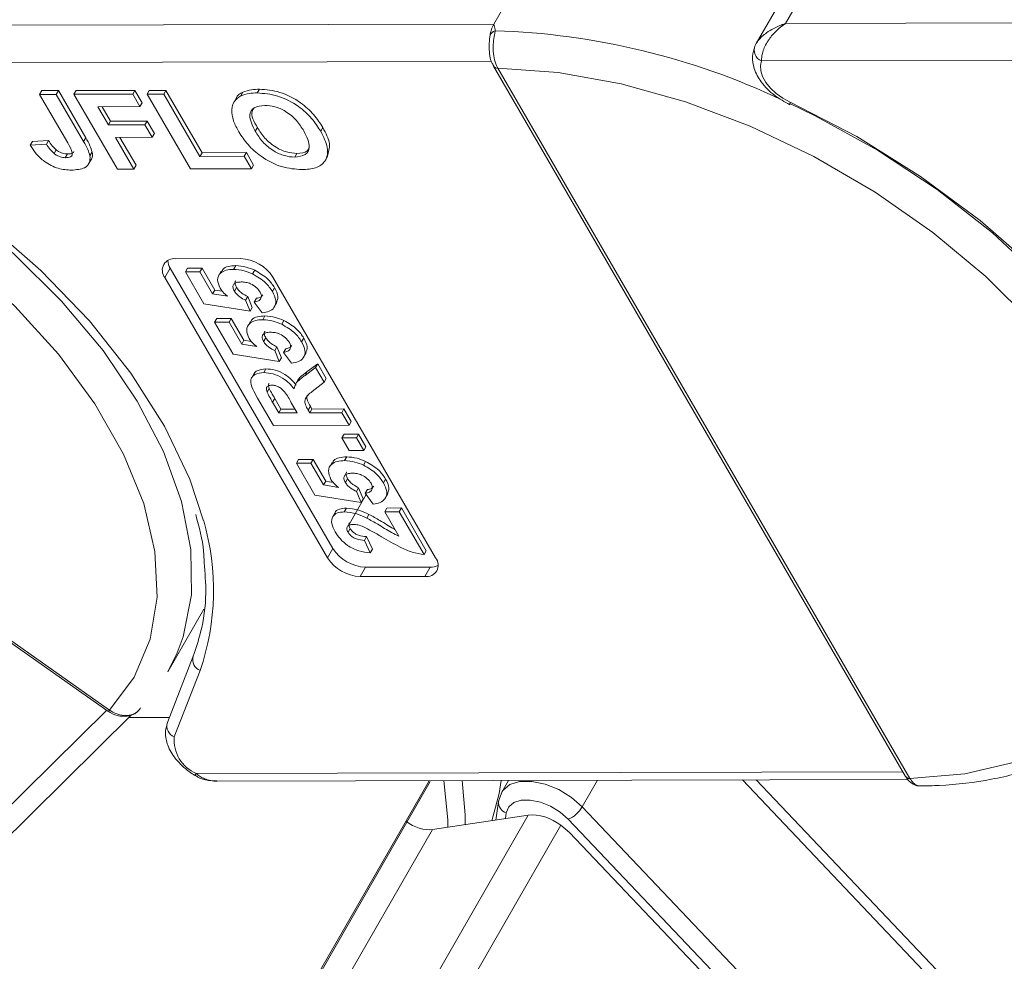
# Model space of a CAD drawing. Header units: millimetres. Extents: x 2548 to 3470, y -441 to 211.
# Tile 37 of 49: x 3085 to 3115, y 101 to 130. Entities that reach past the tile are written whole.
import ezdxf

# ---------------------------------------------------------------- set-up
doc = ezdxf.new("R2010")
doc.units = ezdxf.units.MM

msp = doc.modelspace()

# ---------------------------------------------------------------- linework, layer by layer
at = {"color": 7, "linetype": 'Continuous', "lineweight": 15}
for p, q in [((3099.514, 129.433), (3100.49, 131.133)), ((3108.332, 129.453), (3109.308, 131.152)), ((3108.576, 130.819), (3107.441, 128.843)), ((3129.56, 129.5), (3108.332, 129.453)), ((3099.514, 129.433), (3078.286, 129.386)), ((3077.558, 128.253), (3099.443, 128.302)), ((3107.604, 128.32), (3129.489, 128.369)), ((3099.504, 128.16), (3111.96, 106.694)), ((3099.632, 128.103), (3099.631, 128.105)), ((3112.088, 106.636), (3099.632, 128.103)), ((3085.783, 127.31), (3085.848, 127.423)), ((3085.848, 127.423), (3086.35, 127.424)), ((3086.285, 127.311), (3086.35, 127.424)), ((3086.35, 127.424), (3087.177, 126)), ((3086.821, 127.312), (3086.886, 127.426)), ((3086.886, 127.426), (3088.661, 127.429)), ((3088.596, 127.316), (3088.661, 127.429)), ((3088.661, 127.429), (3088.88, 127.053)), ((3089.032, 127.317), (3089.097, 127.43)), ((3089.097, 127.43), (3089.599, 127.432)), ((3089.534, 127.318), (3089.599, 127.432)), ((3089.599, 127.432), (3090.692, 125.548)), ((3092.361, 127.354), (3092.426, 127.467)), ((3085.783, 127.31), (3086.285, 127.311)), ((3086.631, 125.847), (3085.783, 127.31)), ((3086.285, 127.311), (3087.112, 125.886)), ((3086.821, 127.312), (3088.596, 127.316)), ((3088.132, 125.052), (3086.821, 127.312)), ((3088.596, 127.316), (3088.815, 126.94)), ((3089.032, 127.317), (3089.534, 127.318)), ((3090.343, 125.057), (3089.032, 127.317)), ((3089.534, 127.318), (3090.627, 125.435)), ((3091.732, 127.208), (3091.651, 127.066)), ((3091.862, 127.264), (3091.927, 127.377)), ((3088.815, 126.94), (3087.542, 126.937)), ((3087.542, 126.937), (3087.861, 126.386)), ((3087.673, 126.937), (3087.926, 126.499)), ((3088.815, 126.94), (3088.88, 127.053)), ((3087.861, 126.386), (3087.926, 126.499)), ((3087.926, 126.499), (3089.032, 126.502)), ((3088.967, 126.389), (3089.032, 126.502)), ((3089.032, 126.502), (3089.25, 126.125)), ((3087.861, 126.386), (3088.967, 126.389)), ((3088.967, 126.389), (3089.185, 126.012)), ((3092.299, 126.194), (3092.364, 126.308)), ((3094.278, 126.194), (3094.343, 126.307)), ((3063.206, 126.022), (3087.849, 108.667)), ((3087.896, 108.698), (3063.254, 126.053)), ((3085.566, 125.885), (3086.052, 125.915)), ((3085.987, 125.802), (3086.052, 125.915)), ((3087.112, 125.886), (3087.177, 126)), ((3089.185, 126.012), (3088.08, 126.009)), ((3088.08, 126.009), (3088.635, 125.053)), ((3088.211, 126.01), (3088.7, 125.167)), ((3089.185, 126.012), (3089.25, 126.125)), ((3085.501, 125.772), (3085.566, 125.885)), ((3085.501, 125.772), (3085.987, 125.802)), ((3086.218, 125.521), (3086.283, 125.634)), ((3086.559, 125.397), (3086.624, 125.51)), ((3087.265, 125.206), (3087.347, 125.348)), ((3087.304, 125.457), (3087.369, 125.57)), ((3090.627, 125.435), (3090.692, 125.548)), ((3090.627, 125.435), (3091.967, 125.438)), ((3090.692, 125.548), (3092.032, 125.551)), ((3091.967, 125.438), (3092.032, 125.551)), ((3091.967, 125.438), (3092.185, 125.061)), ((3092.032, 125.551), (3092.25, 125.174)), ((3093.494, 125.412), (3093.559, 125.526)), ((3094.415, 125.309), (3094.496, 125.451)), ((3088.635, 125.053), (3088.132, 125.052)), ((3088.635, 125.053), (3088.7, 125.167)), ((3092.185, 125.061), (3090.343, 125.057)), ((3092.185, 125.061), (3092.25, 125.174)), ((3089.895, 122.341), (3091.855, 122.345)), ((3089.733, 122.057), (3089.57, 121.774)), ((3094.65, 113.582), (3089.733, 122.057)), ((3090.189, 121.942), (3090.254, 122.055)), ((3090.254, 122.055), (3090.694, 122.056)), ((3090.628, 121.943), (3090.694, 122.056)), ((3090.694, 122.056), (3091.076, 121.397)), ((3091.648, 122.021), (3091.713, 122.134)), ((3094.488, 113.299), (3089.57, 121.774)), ((3090.189, 121.942), (3090.628, 121.943)), ((3090.748, 120.978), (3090.189, 121.942)), ((3090.628, 121.943), (3091.01, 121.284)), ((3091.272, 121.966), (3091.19, 121.824)), ((3092.218, 121.882), (3092.283, 121.995)), ((3092.836, 121.781), (3097.753, 113.306)), ((3091.67, 121.361), (3091.735, 121.475)), ((3092.82, 121.352), (3092.885, 121.465)), ((3091.01, 121.284), (3091.076, 121.397)), ((3091.01, 121.284), (3091.464, 121.207)), ((3091.076, 121.397), (3091.305, 121.359)), ((3092.007, 121.085), (3092.072, 121.198)), ((3092.072, 121.198), (3092.21, 120.866)), ((3092.272, 121.032), (3092.337, 121.146)), ((3092.145, 120.753), (3090.748, 120.978)), ((3092.007, 121.085), (3092.145, 120.753)), ((3092.145, 120.753), (3092.21, 120.866)), ((3092.513, 120.703), (3092.272, 121.032)), ((3092.876, 120.879), (3092.957, 121.021)), ((3092.53, 120.5), (3092.595, 120.613)), ((3091.071, 120.42), (3091.137, 120.534)), ((3091.071, 120.42), (3091.511, 120.421)), ((3091.63, 119.457), (3091.071, 120.42)), ((3091.137, 120.534), (3091.576, 120.535)), ((3091.511, 120.421), (3091.576, 120.535)), ((3091.511, 120.421), (3091.893, 119.763)), ((3091.576, 120.535), (3091.958, 119.876)), ((3092.154, 120.445), (3092.073, 120.303)), ((3093.101, 120.361), (3093.166, 120.474)), ((3092.553, 119.84), (3092.618, 119.953)), ((3093.703, 119.83), (3093.768, 119.944)), ((3091.893, 119.763), (3091.958, 119.876)), ((3091.893, 119.763), (3092.346, 119.686)), ((3091.958, 119.876), (3092.188, 119.837)), ((3092.889, 119.564), (3092.954, 119.677)), ((3092.954, 119.677), (3093.093, 119.345)), ((3093.028, 119.232), (3091.63, 119.457)), ((3092.889, 119.564), (3093.028, 119.232)), ((3093.154, 119.511), (3093.22, 119.624)), ((3093.395, 119.182), (3093.154, 119.511)), ((3093.759, 119.358), (3093.84, 119.5)), ((3093.028, 119.232), (3093.093, 119.345)), ((3093.809, 118.816), (3094.123, 119.056)), ((3093.874, 118.929), (3094.188, 119.17)), ((3094.123, 119.056), (3094.188, 119.17)), ((3094.123, 119.056), (3094.381, 118.612)), ((3094.188, 119.17), (3094.446, 118.725)), ((3092.266, 118.875), (3092.184, 118.733)), ((3092.558, 118.901), (3092.623, 119.014)), ((3093.809, 118.816), (3093.874, 118.929)), ((3093.601, 118.692), (3093.519, 118.55)), ((3094.381, 118.612), (3094.025, 118.329)), ((3094.381, 118.612), (3094.446, 118.725)), ((3092.656, 118.309), (3092.721, 118.422)), ((3092.852, 117.302), (3092.37, 118.132)), ((3092.824, 118.006), (3092.889, 118.12)), ((3092.824, 118.006), (3093.012, 117.683)), ((3092.889, 118.12), (3093.077, 117.796)), ((3093.569, 117.684), (3093.391, 117.991)), ((3093.9, 117.77), (3093.966, 117.884)), ((3093.966, 117.884), (3094.015, 117.798)), ((3093.012, 117.683), (3093.077, 117.796)), ((3093.012, 117.683), (3093.569, 117.684)), ((3093.077, 117.796), (3093.503, 117.797)), ((3093.9, 117.77), (3093.95, 117.685)), ((3093.95, 117.685), (3094.015, 117.798)), ((3093.95, 117.685), (3094.917, 117.687)), ((3094.015, 117.798), (3094.982, 117.801)), ((3094.917, 117.687), (3094.982, 117.801)), ((3094.917, 117.687), (3095.138, 117.307)), ((3094.982, 117.801), (3095.203, 117.42)), ((3095.138, 117.307), (3092.852, 117.302)), ((3095.138, 117.307), (3095.203, 117.42)), ((3094.919, 116.926), (3094.984, 117.039)), ((3094.984, 117.039), (3095.423, 117.04)), ((3095.358, 116.927), (3095.423, 117.04)), ((3095.423, 117.04), (3095.644, 116.66)), ((3094.919, 116.926), (3095.358, 116.927)), ((3095.139, 116.545), (3094.919, 116.926)), ((3095.358, 116.927), (3095.579, 116.546)), ((3095.579, 116.546), (3095.139, 116.545)), ((3095.579, 116.546), (3095.644, 116.66)), ((3093.543, 116.161), (3093.608, 116.274)), ((3093.543, 116.161), (3093.983, 116.162)), ((3094.102, 115.198), (3093.543, 116.161)), ((3093.608, 116.274), (3094.048, 116.275)), ((3093.983, 116.162), (3094.048, 116.275)), ((3093.983, 116.162), (3094.365, 115.504)), ((3094.048, 116.275), (3094.43, 115.617)), ((3094.626, 116.185), (3094.545, 116.044)), ((3095.002, 116.241), (3095.067, 116.354)), ((3095.572, 116.101), (3095.637, 116.215)), ((3094.365, 115.504), (3094.43, 115.617)), ((3094.365, 115.504), (3094.818, 115.427)), ((3094.43, 115.617), (3094.659, 115.578)), ((3095.024, 115.581), (3095.089, 115.694)), ((3096.174, 115.571), (3096.239, 115.684)), ((3095.499, 114.972), (3094.102, 115.198)), ((3095.654, 115.214), (3095.107, 114.262)), ((3095.361, 115.304), (3095.426, 115.418)), ((3095.361, 115.304), (3095.499, 114.972)), ((3095.426, 115.418), (3095.564, 115.086)), ((3095.626, 115.252), (3095.691, 115.365)), ((3095.867, 114.922), (3095.626, 115.252)), ((3096.23, 115.099), (3096.311, 115.24)), ((3095.499, 114.972), (3095.564, 115.086)), ((3094.719, 114.669), (3094.638, 114.528)), ((3094.989, 114.692), (3095.054, 114.805)), ((3095.673, 114.502), (3095.738, 114.615)), ((3096.213, 114.695), (3096.278, 114.808)), ((3096.213, 114.695), (3096.653, 114.696)), ((3096.64, 113.96), (3096.213, 114.695)), ((3096.278, 114.808), (3096.718, 114.809)), ((3096.653, 114.696), (3096.718, 114.809)), ((3096.653, 114.696), (3097.403, 113.403)), ((3096.718, 114.809), (3097.468, 113.516)), ((3095.105, 114.077), (3095.17, 114.19)), ((3095.6, 113.83), (3095.665, 113.943)), ((3095.6, 113.83), (3095.777, 113.45)), ((3095.665, 113.943), (3095.842, 113.563)), ((3094.65, 113.582), (3094.488, 113.299)), ((3095.777, 113.45), (3095.842, 113.563)), ((3097.403, 113.403), (3097.468, 113.516)), ((3095.631, 113.019), (3095.469, 112.735)), ((3097.591, 113.023), (3095.631, 113.019)), ((3097.591, 113.023), (3097.428, 112.74)), ((3097.428, 112.74), (3095.469, 112.735)), ((3089.656, 109.855), (3090.746, 111.752)), ((3089.656, 109.855), (3089.941, 110.427)), ((3090.422, 110.325), (3089.643, 108.322)), ((3089.853, 107.894), (3090.632, 109.897)), ((3087.81, 108.694), (3076.83, 97.855)), ((3087.856, 108.678), (3087.859, 108.676)), ((3087.9, 108.695), (3087.896, 108.698)), ((3078.031, 98.16), (3088.564, 108.56)), ((3089.704, 108.479), (3088.48, 108.477)), ((3081.76, 79.074), (3097.555, 106.566)), ((3111.88, 106.832), (3090.517, 106.784)), ((3091.153, 106.551), (3112.036, 106.598)), ((3099.954, 106.571), (3099.754, 106.222)), ((3102.649, 106.577), (3102.186, 105.771)), ((3112.893, 100.412), (3107.025, 106.587)), ((3113.321, 100.399), (3107.44, 106.587)), ((3112.09, 106.633), (3112.088, 106.636)), ((3081.773, 79.01), (3097.588, 106.537)), ((3099.686, 106.026), (3099.762, 106.235)), ((3099.654, 105.935), (3099.571, 105.375)), ((3102.186, 105.771), (3118.069, 89.058)), ((3084.562, 77.692), (3100.551, 105.522)), ((3097.656, 105.088), (3100.551, 105.522)), ((3099.887, 105.592), (3099.861, 105.419)), ((3117.645, 88.688), (3101.762, 105.401)), ((3097.656, 105.088), (3081.953, 77.756)), ((3101.533, 105.218), (3085.452, 77.227)), ((3101.797, 105.003), (3101.533, 105.218)), ((3101.797, 105.003), (3109.974, 96.399))]:
    msp.add_line(p, q, dxfattribs=at)
at = {"color": 7, "linetype": 'Continuous', "lineweight": 15, "flags": 128}
for points in [[(3089.941, 110.427), (3090.119, 110.909), (3090.372, 112.18), (3090.358, 113.555), (3090.076, 115.008), (3089.532, 116.513), (3088.735, 118.042), (3087.701, 119.567), (3086.448, 121.06), (3084.999, 122.494), (3083.382, 123.842), (3081.624, 125.079), (3079.76, 126.184), (3077.822, 127.135), (3075.848, 127.915), (3073.872, 128.51), (3071.93, 128.909), (3070.06, 129.105), (3068.295, 129.093), (3066.667, 128.875), (3065.206, 128.454), (3063.94, 127.838), (3062.89, 127.039)], [(3099.385, 128.983), (3099.385, 128.992), (3099.399, 129.097)], [(3108.468, 127.077), (3108.25, 127.196), (3108.05, 127.339), (3107.876, 127.499), (3107.736, 127.671), (3107.635, 127.846), (3107.578, 128.018), (3107.568, 128.178), (3107.604, 128.32)], [(3063.254, 126.053), (3064.307, 126.832), (3065.582, 127.42), (3067.053, 127.806), (3068.691, 127.983), (3070.464, 127.946), (3072.336, 127.697), (3074.271, 127.24), (3076.228, 126.585), (3078.171, 125.744), (3080.059, 124.735), (3081.856, 123.577), (3083.526, 122.293), (3085.035, 120.909), (3086.354, 119.453), (3087.456, 117.953), (3088.32, 116.44), (3088.928, 114.942), (3089.268, 113.491), (3089.333, 112.114), (3089.123, 110.84), (3088.641, 109.694), (3087.896, 108.698)], [(3099.632, 128.103), (3101.453, 127.972), (3103.358, 127.63), (3105.307, 127.085), (3107.263, 126.346), (3109.186, 125.429), (3111.039, 124.352), (3112.784, 123.135), (3114.387, 121.804), (3115.816, 120.385), (3117.042, 118.906), (3118.042, 117.396), (3118.795, 115.886), (3119.286, 114.405), (3119.505, 112.983), (3119.449, 111.649), (3119.118, 110.428), (3118.519, 109.345), (3117.663, 108.422), (3116.569, 107.676), (3115.257, 107.123), (3113.753, 106.774), (3112.088, 106.636)], [(3090.741, 114.419), (3090.321, 115.683), (3089.557, 117.283), (3088.539, 118.887), (3087.286, 120.466), (3085.821, 121.99), (3084.17, 123.432), (3082.364, 124.765), (3080.436, 125.966), (3078.422, 127.011)], [(3108.46, 126.998), (3108.459, 126.999), (3108.455, 127.012), (3108.458, 127.039), (3108.468, 127.077)], [(3119.866, 110.027), (3120.003, 110.29), (3120.421, 111.485), (3120.573, 112.798), (3120.457, 114.205), (3120.076, 115.681), (3119.435, 117.199), (3118.546, 118.729), (3117.427, 120.246), (3116.097, 121.719), (3114.582, 123.124), (3112.908, 124.433), (3111.106, 125.623), (3109.21, 126.672), (3108.458, 127.036)], [(3120.788, 114.485), (3120.367, 115.75), (3119.603, 117.35), (3118.585, 118.954), (3117.332, 120.532), (3115.867, 122.057), (3114.216, 123.499), (3112.41, 124.832), (3110.482, 126.032), (3108.468, 127.077)], [(3087.848, 108.667), (3087.85, 108.666), (3087.86, 108.668), (3087.875, 108.679), (3087.896, 108.698)], [(3087.852, 108.665), (3087.853, 108.664), (3087.863, 108.666), (3087.879, 108.676), (3087.9, 108.695)], [(3098.119, 105.157), (3098.119, 105.378), (3098.004, 106.567)], [(3098.56, 106.568), (3098.647, 105.538), (3098.646, 105.236)], [(3099.735, 106.57), (3099.672, 106.182), (3099.447, 105.357)], [(3099.762, 106.235), (3099.785, 106.27), (3099.991, 106.446), (3100.29, 106.54), (3100.656, 106.546), (3101.061, 106.462), (3101.473, 106.295), (3101.858, 106.058), (3102.186, 105.771)], [(3099.686, 106.026), (3099.662, 105.968), (3099.654, 105.935)], [(3101.762, 105.401), (3101.516, 105.617), (3101.227, 105.794), (3100.919, 105.919), (3100.615, 105.982), (3100.34, 105.978), (3100.116, 105.907), (3099.961, 105.775), (3099.887, 105.592)]]:
    msp.add_lwpolyline(points, dxfattribs=at)
at = {"color": 7, "linetype": 'Continuous', "lineweight": 15}
for centre, radius, start, end in [((3100.413, 128.938), 1.027, 151.137, 171.0902), ((3099.63, 128.993), 0.254, 107.4596, 155.8003), ((3098.856, 107.332), 21.914, 64.725, 88.1749), ((3107.739, 128.648), 0.355, 156.3248, 247.6176), ((3099.615, 128.241), 0.136, 212.7295, 276.7279), ((3099.618, 128.243), 0.141, 215.8191, 275.7496), ((3089.84, 121.996), 0.349, 80.921, 219.3383), ((3091.802, 121.117), 1.229, 32.7297, 87.5188), ((3090.164, 122.329), 0.51, 184.4162, 212.2288), ((3083.578, 112.329), 7.462, 340.9768, 16.261), ((3095.684, 114.247), 1.229, 212.7297, 267.5188), ((3095.522, 113.964), 1.229, 212.7297, 267.5188), ((3097.483, 113.085), 0.349, 260.921, 39.3383), ((3097.608, 113.532), 0.51, 268.0228, 295.8286), ((3090.763, 110.227), 0.355, 163.8772, 248.3947), ((3089.984, 108.224), 0.355, 163.8772, 248.3947), ((3090.94, 107.791), 1.091, 174.5664, 247.2376), ((3090.384, 106.847), 0.147, 305.5712, 334.7652), ((3112.074, 106.776), 0.141, 215.8191, 275.7496), ((3112.074, 106.77), 0.137, 213.8474, 276.4731), ((3099.994, 105.915), 0.34, 176.6655, 251.7672), ((3101.414, 106.228), 0.897, 292.8171, 329.3878)]:
    msp.add_arc(centre, radius, start, end, dxfattribs=at)
for centre, major_axis, start_param, end_param in [((3101.011, 105.044), (-0.75, 0.297), 4.161486, 5.557749), ((3097.289, 105.47), (-0.6, 0.237), 1.019893, 2.416156)]:
    msp.add_ellipse(centre, major_axis=major_axis, ratio=0.514486, start_param=start_param, end_param=end_param, dxfattribs=at)
for points, knots in [([(3099.631, 128.105), (3099.627, 128.112), (3099.587, 128.184), (3099.528, 128.346), (3099.489, 128.612), (3099.494, 128.88), (3099.528, 129.094), (3099.547, 129.196), (3099.554, 129.235)], [0, 0, 0, 0, 0.0234843, 0.2373073, 0.4510924, 0.6637685, 0.8705553, 1, 1, 1, 1]), ([(3099.554, 129.235), (3099.553, 129.247), (3099.548, 129.316), (3099.529, 129.38), (3099.514, 129.433), (3099.514, 129.433)], [0, 0, 0, 0, 0.17537, 0.987913, 1, 1, 1, 1]), ([(3108.332, 129.453), (3108.33, 129.452), (3108.321, 129.45), (3108.291, 129.44), (3108.256, 129.428), (3108.056, 129.355), (3107.775, 129.206), (3107.514, 128.969), (3107.442, 128.84), (3107.414, 128.791)], [0, 0, 0, 0, 0.005088, 0.020369, 0.070807, 0.089086, 0.500311, 0.809226, 1, 1, 1, 1]), ([(3108.332, 129.453), (3108.33, 129.452), (3108.328, 129.45), (3108.322, 129.447), (3108.314, 129.441), (3108.299, 129.431), (3108.276, 129.416), (3108.249, 129.397), (3108.205, 129.364), (3108.129, 129.304), (3107.978, 129.165), (3107.856, 129.014), (3107.717, 128.793), (3107.615, 128.566), (3107.607, 128.394), (3107.604, 128.32)], [0, 0, 0, 0, 0.004076, 0.005312, 0.013833, 0.023499, 0.039938, 0.067959, 0.085914, 0.147188, 0.256834, 0.484715, 0.526697, 0.795371, 1, 1, 1, 1]), ([(3099.384, 128.982), (3099.384, 128.978), (3099.383, 128.957), (3099.376, 128.886), (3099.368, 128.744), (3099.379, 128.523), (3099.418, 128.31), (3099.489, 128.204), (3099.511, 128.172)], [0, 0, 0, 0, 0.017409, 0.103192, 0.271379, 0.521588, 0.852927, 1, 1, 1, 1]), ([(3107.402, 128.768), (3107.37, 128.666), (3107.3, 128.446), (3107.369, 128.066), (3107.587, 127.66), (3107.967, 127.27), (3108.302, 127.086), (3108.46, 126.998)], [0, 0, 0, 0, 0.1562633, 0.3361123, 0.5446425, 0.784435, 1, 1, 1, 1]), ([(3091.927, 127.377), (3092.01, 127.406), (3092.158, 127.459), (3092.344, 127.465), (3092.426, 127.467)], [0, 0, 0, 0, 0.559564, 1, 1, 1, 1]), ([(3092.426, 127.467), (3092.63, 127.451), (3093.037, 127.42), (3093.655, 127.102), (3094.09, 126.702), (3094.259, 126.439), (3094.343, 126.307)], [0, 0, 0, 0, 0.2798307, 0.5586691, 0.7790056, 1, 1, 1, 1]), ([(3091.589, 126.753), (3091.596, 126.873), (3091.61, 127.089), (3091.785, 127.21), (3091.862, 127.264)], [0, 0, 0, 0, 0.559956, 1, 1, 1, 1]), ([(3091.726, 127.193), (3091.726, 127.195), (3091.745, 127.284), (3091.837, 127.331), (3091.927, 127.377)], [0, 0, 0, 0, 0.020404, 1, 1, 1, 1]), ([(3091.862, 127.264), (3091.945, 127.293), (3092.093, 127.346), (3092.279, 127.351), (3092.361, 127.354)], [0, 0, 0, 0, 0.559564, 1, 1, 1, 1]), ([(3092.361, 127.354), (3092.565, 127.338), (3092.972, 127.307), (3093.59, 126.988), (3094.025, 126.589), (3094.194, 126.326), (3094.278, 126.194)], [0, 0, 0, 0, 0.279831, 0.558669, 0.779006, 1, 1, 1, 1]), ([(3092.586, 126.977), (3092.469, 126.964), (3092.235, 126.939), (3092.073, 126.645), (3092.214, 126.365), (3092.299, 126.194)], [0, 0, 0, 0, 0.280278, 0.559877, 1, 1, 1, 1]), ([(3092.267, 126.902), (3092.241, 126.868), (3092.131, 126.723), (3092.263, 126.488), (3092.364, 126.308)], [0, 0, 0, 0, 0.234942, 1, 1, 1, 1]), ([(3093.769, 126.204), (3093.702, 126.31), (3093.569, 126.522), (3093.252, 126.796), (3092.888, 126.956), (3092.687, 126.97), (3092.586, 126.977)], [0, 0, 0, 0, 0.281087, 0.560013, 0.779691, 1, 1, 1, 1]), ([(3091.806, 126.178), (3091.745, 126.288), (3091.637, 126.485), (3091.604, 126.671), (3091.589, 126.753)], [0, 0, 0, 0, 0.560171, 1, 1, 1, 1]), ([(3092.299, 126.194), (3092.367, 126.087), (3092.503, 125.874), (3092.825, 125.602), (3093.188, 125.437), (3093.392, 125.42), (3093.494, 125.412)], [0, 0, 0, 0, 0.281021, 0.560116, 0.779939, 1, 1, 1, 1]), ([(3092.364, 126.308), (3092.432, 126.201), (3092.568, 125.987), (3092.89, 125.715), (3093.253, 125.55), (3093.457, 125.534), (3093.559, 125.526)], [0, 0, 0, 0, 0.281021, 0.560116, 0.779939, 1, 1, 1, 1]), ([(3093.494, 125.412), (3093.61, 125.426), (3093.842, 125.455), (3093.994, 125.754), (3093.855, 126.033), (3093.769, 126.204)], [0, 0, 0, 0, 0.279991, 0.559768, 1, 1, 1, 1]), ([(3094.278, 126.194), (3094.362, 126.027), (3094.53, 125.694), (3094.461, 125.288), (3094.151, 125.065), (3093.859, 125.045), (3093.713, 125.036)], [0, 0, 0, 0, 0.280551, 0.559488, 0.779434, 1, 1, 1, 1]), ([(3094.343, 126.307), (3094.433, 126.137), (3094.603, 125.814), (3094.516, 125.562), (3094.474, 125.443)], [0, 0, 0, 0, 0.5263766, 1, 1, 1, 1]), ([(3086.052, 125.915), (3086.086, 125.861), (3086.148, 125.763), (3086.242, 125.674), (3086.283, 125.634)], [0, 0, 0, 0, 0.561018, 1, 1, 1, 1]), ([(3087.177, 126), (3087.223, 125.918), (3087.307, 125.773), (3087.35, 125.632), (3087.369, 125.57)], [0, 0, 0, 0, 0.560294, 1, 1, 1, 1]), ([(3093.713, 125.036), (3093.511, 125.05), (3093.108, 125.08), (3092.493, 125.391), (3092.058, 125.787), (3091.89, 126.048), (3091.806, 126.178)], [0, 0, 0, 0, 0.279942, 0.558704, 0.779045, 1, 1, 1, 1]), ([(3086.745, 125.02), (3086.613, 125.028), (3086.35, 125.044), (3085.941, 125.248), (3085.666, 125.514), (3085.556, 125.686), (3085.501, 125.772)], [0, 0, 0, 0, 0.280246, 0.558416, 0.778827, 1, 1, 1, 1]), ([(3085.987, 125.802), (3086.021, 125.747), (3086.083, 125.65), (3086.177, 125.56), (3086.218, 125.521)], [0, 0, 0, 0, 0.561018, 1, 1, 1, 1]), ([(3086.283, 125.634), (3086.313, 125.613), (3086.372, 125.571), (3086.494, 125.52), (3086.575, 125.514), (3086.624, 125.51)], [0, 0, 0, 0, 0.280672, 0.560844, 1, 1, 1, 1]), ([(3086.559, 125.397), (3086.618, 125.401), (3086.706, 125.406), (3086.77, 125.469), (3086.771, 125.61), (3086.693, 125.742), (3086.631, 125.847)], [0, 0, 0, 0, 0.249396, 0.374426, 0.499454, 1, 1, 1, 1]), ([(3087.112, 125.886), (3087.158, 125.805), (3087.241, 125.66), (3087.285, 125.519), (3087.304, 125.457)], [0, 0, 0, 0, 0.5602943, 1, 1, 1, 1]), ([(3093.559, 125.526), (3093.683, 125.535), (3093.87, 125.549), (3093.918, 125.674), (3093.934, 125.716)], [0, 0, 0, 0, 0.666955, 1, 1, 1, 1]), ([(3086.218, 125.521), (3086.248, 125.5), (3086.307, 125.458), (3086.429, 125.407), (3086.51, 125.401), (3086.559, 125.397)], [0, 0, 0, 0, 0.2806722, 0.5608436, 1, 1, 1, 1]), ([(3086.624, 125.51), (3086.685, 125.513), (3086.772, 125.516), (3086.81, 125.565), (3086.821, 125.58)], [0, 0, 0, 0, 0.695851, 1, 1, 1, 1]), ([(3087.304, 125.457), (3087.307, 125.381), (3087.312, 125.231), (3087.129, 125.048), (3086.891, 125.031), (3086.745, 125.02)], [0, 0, 0, 0, 0.280122, 0.560355, 1, 1, 1, 1]), ([(3087.369, 125.57), (3087.381, 125.489), (3087.395, 125.398), (3087.339, 125.344), (3087.332, 125.338)], [0, 0, 0, 0, 0.890152, 1, 1, 1, 1]), ([(3091.281, 121.942), (3091.291, 121.969), (3091.32, 122.052), (3091.48, 122.119), (3091.635, 122.129), (3091.713, 122.134)], [0, 0, 0, 0, 0.1991688, 0.599156, 1, 1, 1, 1]), ([(3091.713, 122.134), (3091.816, 122.127), (3092, 122.114), (3092.197, 122.032), (3092.283, 121.995)], [0, 0, 0, 0, 0.559534, 1, 1, 1, 1]), ([(3091.236, 121.451), (3091.199, 121.541), (3091.123, 121.72), (3091.225, 121.908), (3091.411, 122.007), (3091.569, 122.016), (3091.648, 122.021)], [0, 0, 0, 0, 0.2790069, 0.5586194, 0.7790735, 1, 1, 1, 1]), ([(3091.648, 122.021), (3091.751, 122.014), (3091.935, 122.001), (3092.132, 121.918), (3092.218, 121.882)], [0, 0, 0, 0, 0.559534, 1, 1, 1, 1]), ([(3092.218, 121.882), (3092.362, 121.799), (3092.62, 121.651), (3092.759, 121.443), (3092.82, 121.352)], [0, 0, 0, 0, 0.558353, 1, 1, 1, 1]), ([(3092.283, 121.995), (3092.427, 121.912), (3092.685, 121.764), (3092.824, 121.557), (3092.885, 121.465)], [0, 0, 0, 0, 0.558353, 1, 1, 1, 1]), ([(3091.464, 121.207), (3091.412, 121.25), (3091.32, 121.327), (3091.262, 121.413), (3091.236, 121.451)], [0, 0, 0, 0, 0.559888, 1, 1, 1, 1]), ([(3091.878, 121.641), (3091.827, 121.638), (3091.726, 121.634), (3091.633, 121.569), (3091.618, 121.468), (3091.653, 121.397), (3091.67, 121.361)], [0, 0, 0, 0, 0.2808976, 0.5594604, 0.779497, 1, 1, 1, 1]), ([(3091.712, 121.672), (3091.71, 121.671), (3091.683, 121.652), (3091.687, 121.578), (3091.719, 121.509), (3091.735, 121.475)], [0, 0, 0, 0, 0.039008, 0.518996, 1, 1, 1, 1]), ([(3091.735, 121.475), (3091.756, 121.444), (3091.798, 121.383), (3091.914, 121.284), (3092.012, 121.231), (3092.072, 121.198)], [0, 0, 0, 0, 0.279963, 0.560065, 1, 1, 1, 1]), ([(3092.448, 121.335), (3092.414, 121.383), (3092.345, 121.48), (3092.176, 121.588), (3092.013, 121.635), (3091.923, 121.639), (3091.878, 121.641)], [0, 0, 0, 0, 0.279573, 0.558664, 0.778923, 1, 1, 1, 1]), ([(3092.885, 121.465), (3092.932, 121.372), (3093.019, 121.2), (3092.964, 121.071), (3092.939, 121.011)], [0, 0, 0, 0, 0.5395514, 1, 1, 1, 1]), ([(3091.67, 121.361), (3091.691, 121.331), (3091.733, 121.27), (3091.849, 121.17), (3091.947, 121.117), (3092.007, 121.085)], [0, 0, 0, 0, 0.279963, 0.560065, 1, 1, 1, 1]), ([(3092.272, 121.032), (3092.317, 121.041), (3092.408, 121.058), (3092.478, 121.135), (3092.496, 121.231), (3092.464, 121.3), (3092.448, 121.335)], [0, 0, 0, 0, 0.2802995, 0.5599611, 0.7800424, 1, 1, 1, 1]), ([(3092.337, 121.146), (3092.383, 121.153), (3092.47, 121.168), (3092.509, 121.223), (3092.527, 121.248)], [0, 0, 0, 0, 0.539318, 1, 1, 1, 1]), ([(3092.82, 121.352), (3092.864, 121.261), (3092.952, 121.079), (3092.894, 120.867), (3092.733, 120.743), (3092.586, 120.716), (3092.513, 120.703)], [0, 0, 0, 0, 0.279948, 0.559031, 0.779331, 1, 1, 1, 1]), ([(3092.164, 120.421), (3092.174, 120.448), (3092.203, 120.531), (3092.363, 120.597), (3092.518, 120.608), (3092.595, 120.613)], [0, 0, 0, 0, 0.1991688, 0.599156, 1, 1, 1, 1]), ([(3092.595, 120.613), (3092.699, 120.606), (3092.883, 120.593), (3093.079, 120.51), (3093.166, 120.474)], [0, 0, 0, 0, 0.559534, 1, 1, 1, 1]), ([(3092.119, 119.93), (3092.081, 120.02), (3092.005, 120.199), (3092.108, 120.387), (3092.294, 120.486), (3092.451, 120.495), (3092.53, 120.5)], [0, 0, 0, 0, 0.279007, 0.558619, 0.779074, 1, 1, 1, 1]), ([(3092.53, 120.5), (3092.634, 120.493), (3092.818, 120.48), (3093.014, 120.397), (3093.101, 120.361)], [0, 0, 0, 0, 0.5595341, 1, 1, 1, 1]), ([(3093.101, 120.361), (3093.245, 120.278), (3093.503, 120.13), (3093.642, 119.922), (3093.703, 119.83)], [0, 0, 0, 0, 0.558353, 1, 1, 1, 1]), ([(3093.166, 120.474), (3093.31, 120.391), (3093.568, 120.243), (3093.707, 120.035), (3093.768, 119.944)], [0, 0, 0, 0, 0.558353, 1, 1, 1, 1]), ([(3092.761, 120.12), (3092.71, 120.117), (3092.609, 120.113), (3092.516, 120.047), (3092.501, 119.946), (3092.535, 119.876), (3092.553, 119.84)], [0, 0, 0, 0, 0.280898, 0.55946, 0.779497, 1, 1, 1, 1]), ([(3092.595, 120.151), (3092.593, 120.15), (3092.566, 120.131), (3092.57, 120.057), (3092.602, 119.988), (3092.618, 119.953)], [0, 0, 0, 0, 0.039008, 0.518996, 1, 1, 1, 1]), ([(3092.618, 119.953), (3092.639, 119.923), (3092.68, 119.862), (3092.796, 119.763), (3092.894, 119.709), (3092.954, 119.677)], [0, 0, 0, 0, 0.279963, 0.560065, 1, 1, 1, 1]), ([(3093.331, 119.814), (3093.297, 119.862), (3093.228, 119.959), (3093.058, 120.067), (3092.896, 120.114), (3092.806, 120.118), (3092.761, 120.12)], [0, 0, 0, 0, 0.2795727, 0.5586639, 0.7789233, 1, 1, 1, 1]), ([(3093.768, 119.944), (3093.815, 119.851), (3093.902, 119.679), (3093.847, 119.55), (3093.822, 119.49)], [0, 0, 0, 0, 0.539551, 1, 1, 1, 1]), ([(3092.346, 119.686), (3092.295, 119.729), (3092.202, 119.806), (3092.144, 119.892), (3092.119, 119.93)], [0, 0, 0, 0, 0.559888, 1, 1, 1, 1]), ([(3092.553, 119.84), (3092.574, 119.81), (3092.615, 119.749), (3092.731, 119.649), (3092.829, 119.596), (3092.889, 119.564)], [0, 0, 0, 0, 0.279963, 0.560065, 1, 1, 1, 1]), ([(3093.154, 119.511), (3093.2, 119.52), (3093.29, 119.537), (3093.361, 119.614), (3093.379, 119.71), (3093.347, 119.779), (3093.331, 119.814)], [0, 0, 0, 0, 0.2803, 0.559961, 0.780042, 1, 1, 1, 1]), ([(3093.22, 119.624), (3093.266, 119.632), (3093.352, 119.647), (3093.392, 119.702), (3093.41, 119.727)], [0, 0, 0, 0, 0.539318, 1, 1, 1, 1]), ([(3093.703, 119.83), (3093.747, 119.739), (3093.835, 119.557), (3093.777, 119.345), (3093.616, 119.222), (3093.469, 119.195), (3093.395, 119.182)], [0, 0, 0, 0, 0.279948, 0.559031, 0.779331, 1, 1, 1, 1]), ([(3092.37, 118.132), (3092.32, 118.222), (3092.219, 118.401), (3092.141, 118.63), (3092.197, 118.77), (3092.311, 118.873), (3092.46, 118.89), (3092.558, 118.901)], [0, 0, 0, 0, 0.251143, 0.500527, 0.625735, 0.75105, 1, 1, 1, 1]), ([(3092.261, 118.858), (3092.264, 118.865), (3092.278, 118.907), (3092.382, 118.984), (3092.527, 119.002), (3092.623, 119.014)], [0, 0, 0, 0, 0.060138, 0.37483, 1, 1, 1, 1]), ([(3092.558, 118.901), (3092.65, 118.894), (3092.834, 118.881), (3093.117, 118.753), (3093.332, 118.582), (3093.427, 118.465), (3093.475, 118.406)], [0, 0, 0, 0, 0.279954, 0.558933, 0.779174, 1, 1, 1, 1]), ([(3092.623, 119.014), (3092.715, 119.007), (3092.899, 118.995), (3093.182, 118.867), (3093.397, 118.695), (3093.492, 118.578), (3093.54, 118.519)], [0, 0, 0, 0, 0.279954, 0.558933, 0.779174, 1, 1, 1, 1]), ([(3093.475, 118.406), (3093.489, 118.466), (3093.513, 118.566), (3093.612, 118.668), (3093.707, 118.744), (3093.775, 118.792), (3093.809, 118.816)], [0, 0, 0, 0, 0.339579, 0.559591, 0.779787, 1, 1, 1, 1]), ([(3093.596, 118.676), (3093.597, 118.681), (3093.611, 118.723), (3093.68, 118.78), (3093.771, 118.858), (3093.84, 118.905), (3093.874, 118.929)], [0, 0, 0, 0, 0.042239, 0.361306, 0.68064, 1, 1, 1, 1]), ([(3092.799, 118.52), (3092.763, 118.518), (3092.692, 118.512), (3092.62, 118.44), (3092.643, 118.358), (3092.656, 118.309)], [0, 0, 0, 0, 0.281129, 0.561183, 1, 1, 1, 1]), ([(3092.718, 118.57), (3092.715, 118.567), (3092.68, 118.535), (3092.702, 118.475), (3092.721, 118.422)], [0, 0, 0, 0, 0.102699, 1, 1, 1, 1]), ([(3093.391, 117.991), (3093.331, 118.103), (3093.255, 118.242), (3093.11, 118.405), (3093.01, 118.473), (3092.899, 118.515), (3092.832, 118.518), (3092.799, 118.52)], [0, 0, 0, 0, 0.500962, 0.625785, 0.750436, 0.875032, 1, 1, 1, 1]), ([(3092.656, 118.309), (3092.686, 118.252), (3092.74, 118.151), (3092.799, 118.051), (3092.824, 118.006)], [0, 0, 0, 0, 0.559921, 1, 1, 1, 1]), ([(3092.721, 118.422), (3092.751, 118.365), (3092.805, 118.265), (3092.864, 118.164), (3092.889, 118.12)], [0, 0, 0, 0, 0.559921, 1, 1, 1, 1]), ([(3094.025, 118.329), (3093.927, 118.258), (3093.792, 118.158), (3093.805, 117.93), (3093.869, 117.824), (3093.9, 117.77)], [0, 0, 0, 0, 0.5610215, 0.7792953, 1, 1, 1, 1]), ([(3093.897, 118.216), (3093.888, 118.207), (3093.848, 118.167), (3093.876, 118.041), (3093.936, 117.936), (3093.966, 117.884)], [0, 0, 0, 0, 0.125145, 0.56015, 1, 1, 1, 1]), ([(3094.59, 115.671), (3094.553, 115.76), (3094.477, 115.94), (3094.579, 116.128), (3094.765, 116.227), (3094.923, 116.236), (3095.002, 116.241)], [0, 0, 0, 0, 0.2790069, 0.5586194, 0.7790735, 1, 1, 1, 1]), ([(3094.635, 116.162), (3094.645, 116.189), (3094.674, 116.271), (3094.834, 116.338), (3094.989, 116.349), (3095.067, 116.354)], [0, 0, 0, 0, 0.199169, 0.599156, 1, 1, 1, 1]), ([(3095.002, 116.241), (3095.105, 116.233), (3095.289, 116.221), (3095.486, 116.138), (3095.572, 116.101)], [0, 0, 0, 0, 0.559534, 1, 1, 1, 1]), ([(3095.067, 116.354), (3095.17, 116.347), (3095.354, 116.334), (3095.551, 116.251), (3095.637, 116.215)], [0, 0, 0, 0, 0.559534, 1, 1, 1, 1]), ([(3095.572, 116.101), (3095.716, 116.019), (3095.974, 115.87), (3096.113, 115.663), (3096.174, 115.571)], [0, 0, 0, 0, 0.558353, 1, 1, 1, 1]), ([(3095.637, 116.215), (3095.781, 116.132), (3096.04, 115.984), (3096.178, 115.776), (3096.239, 115.684)], [0, 0, 0, 0, 0.5583531, 1, 1, 1, 1]), ([(3095.232, 115.86), (3095.181, 115.858), (3095.08, 115.853), (3094.987, 115.788), (3094.972, 115.687), (3095.007, 115.616), (3095.024, 115.581)], [0, 0, 0, 0, 0.280898, 0.55946, 0.779497, 1, 1, 1, 1]), ([(3095.066, 115.892), (3095.064, 115.891), (3095.037, 115.872), (3095.041, 115.798), (3095.073, 115.729), (3095.089, 115.694)], [0, 0, 0, 0, 0.039008, 0.518996, 1, 1, 1, 1]), ([(3095.802, 115.554), (3095.768, 115.603), (3095.699, 115.699), (3095.53, 115.808), (3095.367, 115.855), (3095.277, 115.858), (3095.232, 115.86)], [0, 0, 0, 0, 0.279573, 0.558664, 0.778923, 1, 1, 1, 1]), ([(3094.818, 115.427), (3094.766, 115.47), (3094.674, 115.546), (3094.616, 115.633), (3094.59, 115.671)], [0, 0, 0, 0, 0.559888, 1, 1, 1, 1]), ([(3095.024, 115.581), (3095.045, 115.55), (3095.087, 115.489), (3095.203, 115.39), (3095.301, 115.337), (3095.361, 115.304)], [0, 0, 0, 0, 0.279963, 0.560065, 1, 1, 1, 1]), ([(3095.089, 115.694), (3095.11, 115.664), (3095.152, 115.603), (3095.268, 115.503), (3095.366, 115.45), (3095.426, 115.418)], [0, 0, 0, 0, 0.2799631, 0.5600652, 1, 1, 1, 1]), ([(3095.626, 115.252), (3095.671, 115.26), (3095.762, 115.277), (3095.832, 115.354), (3095.85, 115.451), (3095.818, 115.52), (3095.802, 115.554)], [0, 0, 0, 0, 0.2803, 0.559961, 0.780042, 1, 1, 1, 1]), ([(3096.174, 115.571), (3096.218, 115.48), (3096.306, 115.298), (3096.248, 115.086), (3096.087, 114.962), (3095.94, 114.936), (3095.867, 114.922)], [0, 0, 0, 0, 0.279948, 0.559031, 0.779331, 1, 1, 1, 1]), ([(3096.239, 115.684), (3096.286, 115.592), (3096.373, 115.42), (3096.318, 115.29), (3096.293, 115.231)], [0, 0, 0, 0, 0.539551, 1, 1, 1, 1]), ([(3095.691, 115.365), (3095.737, 115.373), (3095.824, 115.387), (3095.863, 115.442), (3095.881, 115.468)], [0, 0, 0, 0, 0.539318, 1, 1, 1, 1]), ([(3090.5, 114.612), (3090.603, 114.234), (3090.739, 113.734), (3090.753, 113.274), (3090.757, 113.162)], [0, 0, 0, 0, 0.755894, 1, 1, 1, 1]), ([(3094.719, 114.084), (3094.676, 114.169), (3094.589, 114.34), (3094.623, 114.547), (3094.767, 114.673), (3094.915, 114.686), (3094.989, 114.692)], [0, 0, 0, 0, 0.2805682, 0.5597501, 0.7797946, 1, 1, 1, 1]), ([(3094.714, 114.654), (3094.714, 114.657), (3094.723, 114.716), (3094.84, 114.783), (3094.982, 114.798), (3095.054, 114.805)], [0, 0, 0, 0, 0.023917, 0.51178, 1, 1, 1, 1]), ([(3094.989, 114.692), (3095.114, 114.679), (3095.338, 114.656), (3095.571, 114.549), (3095.673, 114.502)], [0, 0, 0, 0, 0.558458, 1, 1, 1, 1]), ([(3095.054, 114.805), (3095.179, 114.792), (3095.403, 114.77), (3095.636, 114.662), (3095.738, 114.615)], [0, 0, 0, 0, 0.558458, 1, 1, 1, 1]), ([(3095.738, 114.615), (3095.849, 114.554), (3096.031, 114.455), (3096.277, 114.305), (3096.425, 114.207), (3096.511, 114.166), (3096.523, 114.16)], [0, 0, 0, 0, 0.415843, 0.685175, 0.954499, 1, 1, 1, 1]), ([(3095.268, 114.312), (3095.227, 114.31), (3095.143, 114.305), (3095.069, 114.249), (3095.06, 114.164), (3095.09, 114.106), (3095.105, 114.077)], [0, 0, 0, 0, 0.2806635, 0.5594614, 0.7793655, 1, 1, 1, 1]), ([(3095.147, 114.355), (3095.145, 114.354), (3095.123, 114.338), (3095.129, 114.275), (3095.156, 114.218), (3095.17, 114.19)], [0, 0, 0, 0, 0.04425, 0.521333, 1, 1, 1, 1]), ([(3095.576, 114.237), (3095.517, 114.26), (3095.411, 114.301), (3095.312, 114.309), (3095.268, 114.312)], [0, 0, 0, 0, 0.5601166, 1, 1, 1, 1]), ([(3095.673, 114.502), (3095.784, 114.441), (3095.966, 114.342), (3096.211, 114.19), (3096.419, 114.06), (3096.566, 113.993), (3096.64, 113.96)], [0, 0, 0, 0, 0.3399849, 0.5601859, 0.7803799, 1, 1, 1, 1]), ([(3095.777, 113.45), (3095.664, 113.463), (3095.44, 113.49), (3095.103, 113.652), (3094.86, 113.869), (3094.766, 114.012), (3094.719, 114.084)], [0, 0, 0, 0, 0.280752, 0.55897, 0.779275, 1, 1, 1, 1]), ([(3095.105, 114.077), (3095.123, 114.049), (3095.159, 113.994), (3095.25, 113.919), (3095.406, 113.846), (3095.52, 113.837), (3095.6, 113.83)], [0, 0, 0, 0, 0.1872361, 0.3740839, 0.5606964, 1, 1, 1, 1]), ([(3095.17, 114.19), (3095.188, 114.162), (3095.224, 114.107), (3095.315, 114.033), (3095.471, 113.959), (3095.585, 113.95), (3095.665, 113.943)], [0, 0, 0, 0, 0.1872361, 0.3740839, 0.5606964, 1, 1, 1, 1]), ([(3096.121, 113.935), (3096.021, 113.995), (3095.842, 114.101), (3095.658, 114.196), (3095.576, 114.237)], [0, 0, 0, 0, 0.560235, 1, 1, 1, 1]), ([(3097.403, 113.403), (3097.284, 113.421), (3097.045, 113.458), (3096.602, 113.654), (3096.304, 113.828), (3096.121, 113.935)], [0, 0, 0, 0, 0.279551, 0.559332, 1, 1, 1, 1]), ([(3090.757, 113.162), (3090.782, 112.849), (3090.843, 112.107), (3090.706, 111.165), (3090.503, 110.565), (3090.422, 110.325)], [0, 0, 0, 0, 0.303878, 0.721092, 1, 1, 1, 1]), ([(3112.413, 106.408), (3112.601, 106.411), (3113.345, 106.424), (3114.573, 106.581), (3116.025, 106.953), (3117.318, 107.515), (3118.42, 108.256), (3119.289, 109.096), (3119.679, 109.748), (3119.855, 110.043)], [0, 0, 0, 0, 0.0552604, 0.219392, 0.3836254, 0.5471593, 0.7090635, 0.8685229, 1, 1, 1, 1]), ([(3087.856, 108.671), (3087.876, 108.655), (3087.976, 108.572), (3088.205, 108.503), (3088.481, 108.511), (3088.676, 108.585), (3088.743, 108.662), (3088.761, 108.683)], [0, 0, 0, 0, 0.073267, 0.36861, 0.666486, 0.909063, 1, 1, 1, 1]), ([(3088.833, 108.768), (3088.824, 108.752), (3088.797, 108.702), (3088.708, 108.618), (3088.546, 108.545), (3088.327, 108.527), (3088.098, 108.576), (3087.961, 108.658), (3087.9, 108.695)], [0, 0, 0, 0, 0.07361, 0.225281, 0.412719, 0.616054, 0.826783, 1, 1, 1, 1]), ([(3089.643, 108.322), (3089.616, 108.219), (3089.558, 107.995), (3089.644, 107.613), (3089.883, 107.205), (3090.199, 106.904), (3090.418, 106.761), (3090.47, 106.727)], [0, 0, 0, 0, 0.17956, 0.389755, 0.635768, 0.914648, 1, 1, 1, 1]), ([(3090.475, 106.736), (3090.505, 106.714), (3090.625, 106.628), (3090.859, 106.564), (3091.055, 106.563), (3091.141, 106.563)], [0, 0, 0, 0, 0.1581466, 0.6324759, 1, 1, 1, 1]), ([(3090.517, 106.784), (3090.556, 106.753), (3090.634, 106.689), (3090.78, 106.614), (3090.954, 106.564), (3091.085, 106.549), (3091.153, 106.551), (3091.153, 106.551)], [0, 0, 0, 0, 0.212973, 0.432032, 0.710761, 0.999832, 1, 1, 1, 1]), ([(3111.967, 106.696), (3111.977, 106.675), (3112.022, 106.58), (3112.149, 106.475), (3112.302, 106.4), (3112.391, 106.409), (3112.415, 106.411)], [0, 0, 0, 0, 0.120183, 0.528452, 0.870742, 1, 1, 1, 1]), ([(3112.413, 106.412), (3112.388, 106.411), (3112.313, 106.406), (3112.195, 106.484), (3112.122, 106.587), (3112.09, 106.633)], [0, 0, 0, 0, 0.2260296, 0.6508237, 1, 1, 1, 1])]:
    msp.add_open_spline(points, degree=3, knots=knots, dxfattribs=at)

doc.saveas('drawing.dxf')
